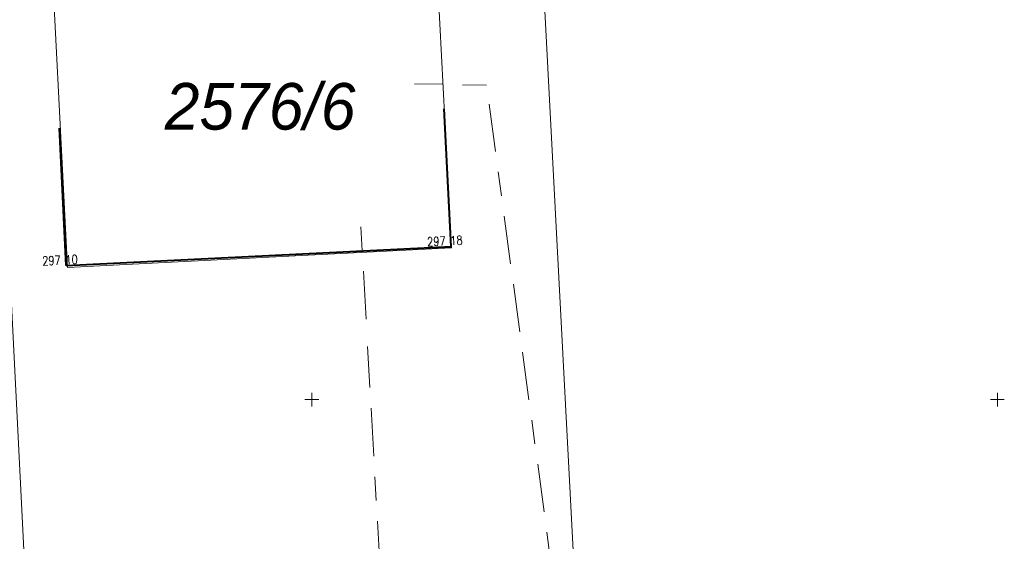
# Model space of a CAD drawing. Header units: metres. Extents: x -457078 to -456448, y -1111280 to -1111132.
# Tile 27 of 35: x -456736 to -456700, y -1111205 to -1111186. Entities that reach past the tile are written whole.
import ezdxf
from ezdxf.enums import TextEntityAlignment as Align

# ---------------------------------------------------------------- set-up
doc = ezdxf.new("R2010")
doc.units = ezdxf.units.M
doc.header["$MEASUREMENT"] = 0
doc.linetypes.add('6.1622', pattern=[40, 3.5, -3, 7, -3, 3.5, 3.5, -3, 7, -3, 3.5])
doc.linetypes.add('6.2322', pattern=[40, 3.5, -3, 7, -4, 6, -3, 7, -3, 3.5])
doc.layers.get('0').update_dxf_attribs({"lineweight": 13})
for name, color, linetype, lineweight in [('BUDOVY', 7, 'Continuous', 40), ('GEOD - VYSKY', 34, 'Continuous', 0), ('Hranice parcel', 9, 'Continuous', 13), ('IS_SMVAK_KANAL_SPL_TRASA', 32, '6.2322', 0), ('IS_SMVAK_VODA_TRASA', 5, '6.1622', 0), ('Parcelní čísla', 9, 'Continuous', 13), ('SIT', 5, 'Continuous', 13), ('SKRYTE_BODY', 7, 'Continuous', 0)]:
    doc.layers.add(name, color=color, linetype=linetype, lineweight=lineweight)
doc.styles.add('ROMANS', font='romans.shx')
doc.styles.add('Style-cs_Italics', font='cs_Italics.shx')

# ---------------------------------------------------------------- blocks, each defined once
blk = doc.blocks.new('SIT')
at = {"color": 0, "linetype": 'ByBlock', "lineweight": -2}
for p, q in [((-1, 0), (1, 0)), ((0, 1), (0, -1))]:
    blk.add_line(p, q, dxfattribs=at)

msp = doc.modelspace()

# ---------------------------------------------------------------- linework, layer by layer
at = {"layer": 'BUDOVY', "ltscale": 0.25}
for p, q in [((-456719.919, -1111194.419), (-456720.169, -1111189.402)), ((-456733.953, -1111195.118), (-456734.203, -1111190.101)), ((-456733.953, -1111195.118), (-456719.919, -1111194.419))]:
    msp.add_line(p, q, dxfattribs=at)
at = {"layer": 'Hranice parcel', "ltscale": 0.25}
for p, q in [((-456719.214, -1111134.246), (-456715.33, -1111208.15)), ((-456737.6, -1111164.57), (-456735.38, -1111207.75))]:
    msp.add_line(p, q, dxfattribs=at)
at = {"layer": 'Hranice parcel', "ltscale": 0.25, "flags": 128}
msp.add_lwpolyline([(-456731.26, -1111181), (-456720.63, -1111180.46), (-456719.91, -1111194.47), (-456733.91, -1111195.18), (-456734.62, -1111181.18), (-456734.8, -1111177.95), (-456731.44, -1111177.75), (-456731.26, -1111181)], dxfattribs=at)
at = {"layer": 'IS_SMVAK_KANAL_SPL_TRASA', "ltscale": 0.25}
msp.add_lwpolyline([(-456723.211, -1111193.7), (-456722.466, -1111206.947), (-456724.26, -1111213.356)], dxfattribs=at)
at = {"layer": 'IS_SMVAK_VODA_TRASA', "ltscale": 0.25}
msp.add_lwpolyline([(-456715.645, -1111210.657), (-456718.628, -1111188.544), (-456721.253, -1111188.486)], dxfattribs=at)
at = {"layer": 'SKRYTE_BODY', "ltscale": 0.25}
for p in [(-456719.919, -1111194.419), (-456733.953, -1111195.118)]:
    msp.add_point(p, dxfattribs=at)

# ---------------------------------------------------------------- block references
at = {"layer": 'SIT', "ltscale": 0.25, "xscale": 0.25, "yscale": 0.25, "zscale": 0.25}
for p in [(-456725, -1111200), (-456700, -1111200)]:
    msp.add_blockref('SIT', p, dxfattribs=at)

# ---------------------------------------------------------------- texts
at = {"layer": 'GEOD - VYSKY', "style": 'ROMANS', "width": 0.8}
for s, p in [('297 18 ', (-456720.051, -1111194.376)), ('297 10 ', (-456734.085, -1111195.075))]:
    msp.add_text(s, height=0.325, rotation=2.8514, dxfattribs=at).set_placement(p, align=Align.CENTER)
at = {"layer": 'Parcelní čísla', "style": 'Style-cs_Italics'}
msp.add_text('2576/6', height=1.7, dxfattribs=at).set_placement((-456726.884, -1111190.16), align=Align.CENTER)

doc.saveas('drawing.dxf')
